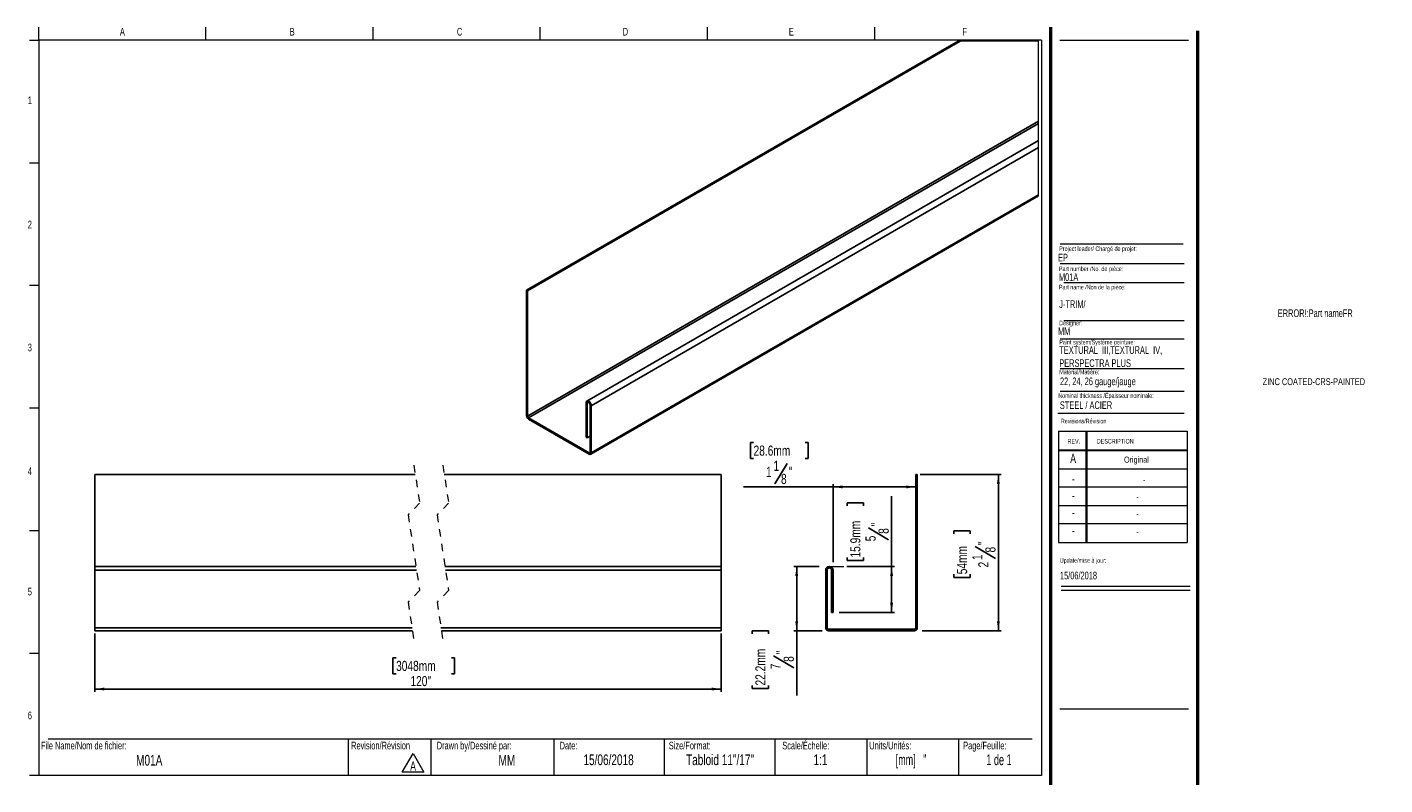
# Model space of a CAD drawing. Header units: inches. Extents: x 0.5 to 42.2, y 0.4 to 26.2.
import ezdxf

# ---------------------------------------------------------------- set-up
doc = ezdxf.new("R2010")
doc.units = ezdxf.units.IN
doc.header["$MEASUREMENT"] = 0
doc.linetypes.add('HIDDEN', pattern=[0.075, 0.05, -0.025])
doc.layers.add('FORMAT', color=7, linetype='Continuous')
doc.styles.add('SLDTEXTSTYLE0', font='TXT', dxfattribs={"width": 0.7})
doc.styles.add('SLDTEXTSTYLE1', font='TXT', dxfattribs={"width": 0.633333})
doc.styles.add('SLDTEXTSTYLE2', font='TXT', dxfattribs={"width": 0.625})
doc.styles.add('SLDTEXTSTYLE3', font='TXT', dxfattribs={"width": 0.75})
doc.dimstyles.new('SLDDIMSTYLE0', dxfattribs={"dimtxt": 0.137795, "dimasz": 0.13, "dimexe": 0, "dimexo": 0.0625, "dimgap": 0.034449, "dimtad": 1, "dimdec": 6, "dimrnd": 1e-09, "dimzin": 12, "dimdsep": 46, "dimlunit": 5, "dimtxsty": 'SLDTEXTSTYLE3', "dimsah": 1, "dimcen": 0.09, "dimadec": 0, "dimazin": 3, "dimtfac": 1, "dimtofl": 0, "dimtmove": 0, "dimatfit": 3, "dimfxl": 1, "dimfrac": 2, "dimtolj": 1, "dimtzin": 12, "dimarcsym": 0})
doc.dimstyles.new('SLDDIMSTYLE1', dxfattribs={"dimtxt": 0.137795, "dimasz": 0.13, "dimexe": 0, "dimexo": 0.0625, "dimgap": 0.034449, "dimtad": 1, "dimrnd": 1e-09, "dimzin": 12, "dimdsep": 46, "dimlunit": 5, "dimtxsty": 'SLDTEXTSTYLE3', "dimsah": 1, "dimcen": 0.09, "dimadec": 0, "dimazin": 3, "dimtfac": 1, "dimtofl": 0, "dimtmove": 0, "dimatfit": 3, "dimfxl": 1, "dimfrac": 2, "dimtolj": 1, "dimtzin": 12, "dimarcsym": 0})

# ---------------------------------------------------------------- blocks, each defined once
blk = doc.blocks.new('SW_NOTE_0')
at = {"color": 0, "linetype": 'Continuous', "lineweight": 0}
for p, q in [((-0.098, 0.015), (0.049, 0.269)), ((0.049, 0.269), (0.196, 0.015)), ((0.196, 0.015), (-0.098, 0.015))]:
    blk.add_line(p, q, dxfattribs=at)
at = {"color": 0, "linetype": 'Continuous', "lineweight": 0, "insert": (0.049, 0.161), "char_height": 0.125, "attachment_point": 2, "style": 'SLDTEXTSTYLE0'}
blk.add_mtext('A', dxfattribs=at)
blk = doc.blocks.new('SW_NOTE_1')
at = {"layer": 'FORMAT', "color": 0, "char_height": 0.10417, "attachment_point": 1, "style": 'SLDTEXTSTYLE0'}
for s, insert in [('TEXTURAL  III,TEXTURAL  IV,', (0, 0.134)), ('PERSPECTRA PLUS', (0, -0.044))]:
    blk.add_mtext(s, dxfattribs=dict(at, insert=insert))
blk = doc.blocks.new('_D')
at = {"layer": 'FORMAT'}
for p, q in [((11.232, 3.362), (10.886, 3.362)), ((10.925, 3.362), (10.925, 2.487)), ((10.322, 2.444), (10.322, 2.486)), ((10.322, 2.486), (10.541, 2.486)), ((10.541, 2.486), (10.541, 2.444)), ((11.271, 2.487), (10.886, 2.487)), ((10.925, 2.487), (10.925, 1.608)), ((10.609, 2.148), (10.885, 1.982)), ((10.322, 1.743), (10.322, 1.701)), ((10.322, 1.701), (10.541, 1.701)), ((10.541, 1.701), (10.541, 1.743))]:
    blk.add_line(p, q, dxfattribs=at)
for points in [[(10.925, 3.362), (10.905, 3.232), (10.945, 3.232)], [(10.925, 2.487), (10.945, 2.617), (10.905, 2.617)]]:
    blk.add_solid(points, dxfattribs=at)
at = {"layer": 'FORMAT', "attachment_point": 1, "rotation": 90, "style": 'SLDTEXTSTYLE3'}
for s, insert, char_height in [('22.2mm', (10.363, 1.743), 0.1378), ('"', (10.65, 2.167), 0.138), ('7', (10.57, 1.963), 0.138), ('8', (10.748, 2.065), 0.138)]:
    blk.add_mtext(s, dxfattribs=dict(at, insert=insert, char_height=char_height))
blk = doc.blocks.new('_D_1')
at = {"layer": 'FORMAT'}
for p, q in [((12.215, 3.362), (12.215, 4.319)), ((11.612, 4.184), (11.612, 4.226)), ((11.612, 4.226), (11.831, 4.226)), ((11.831, 4.226), (11.831, 4.184)), ((11.899, 3.888), (12.175, 3.722)), ((11.605, 3.362), (12.255, 3.362)), ((11.612, 3.483), (11.612, 3.441)), ((11.612, 3.441), (11.831, 3.441)), ((11.831, 3.441), (11.831, 3.483)), ((12.215, 2.737), (12.215, 3.362)), ((11.501, 2.737), (12.255, 2.737))]:
    blk.add_line(p, q, dxfattribs=at)
for points in [[(12.215, 3.362), (12.195, 3.232), (12.235, 3.232)], [(12.215, 2.737), (12.235, 2.867), (12.195, 2.867)]]:
    blk.add_solid(points, dxfattribs=at)
at = {"layer": 'FORMAT', "attachment_point": 1, "rotation": 90, "style": 'SLDTEXTSTYLE3'}
for s, insert, char_height in [('15.9mm', (11.653, 3.483), 0.1378), ('"', (11.94, 3.907), 0.138), ('8', (12.038, 3.805), 0.138), ('5', (11.86, 3.703), 0.138)]:
    blk.add_mtext(s, dxfattribs=dict(at, insert=insert, char_height=char_height))
blk = doc.blocks.new('_D_2')
at = {"layer": 'FORMAT'}
for p, q in [((12.603, 4.612), (13.706, 4.612)), ((13.666, 4.612), (13.666, 2.487)), ((13.063, 3.803), (13.063, 3.845)), ((13.063, 3.845), (13.282, 3.845)), ((13.282, 3.845), (13.282, 3.803)), ((13.35, 3.634), (13.626, 3.469)), ((13.063, 3.255), (13.063, 3.213)), ((13.063, 3.213), (13.282, 3.213)), ((13.282, 3.213), (13.282, 3.255)), ((12.63, 2.487), (13.706, 2.487))]:
    blk.add_line(p, q, dxfattribs=at)
for points in [[(13.666, 4.612), (13.646, 4.482), (13.686, 4.482)], [(13.666, 2.487), (13.686, 2.617), (13.646, 2.617)]]:
    blk.add_solid(points, dxfattribs=at)
at = {"layer": 'FORMAT', "attachment_point": 1, "rotation": 90, "style": 'SLDTEXTSTYLE3'}
for s, insert, char_height in [('54mm', (13.104, 3.255), 0.1378), ('"', (13.391, 3.653), 0.138), ('1', (13.311, 3.449), 0.138), ('8', (13.489, 3.551), 0.138), ('2', (13.393, 3.348), 0.138)]:
    blk.add_mtext(s, dxfattribs=dict(at, insert=insert, char_height=char_height))
blk = doc.blocks.new('_D_3')
at = {"layer": 'FORMAT'}
for p, q in [((10.339, 5.046), (10.297, 5.046)), ((10.297, 5.046), (10.297, 4.827)), ((11.04, 5.046), (11.082, 5.046)), ((11.082, 5.046), (11.082, 4.827)), ((10.297, 4.827), (10.339, 4.827)), ((11.082, 4.827), (11.04, 4.827)), ((10.794, 4.759), (10.629, 4.483)), ((11.419, 4.443), (10.204, 4.443)), ((11.419, 3.42), (11.419, 4.482)), ((11.419, 4.443), (12.544, 4.443))]:
    blk.add_line(p, q, dxfattribs=at)
for points in [[(11.419, 4.443), (11.549, 4.423), (11.549, 4.463)], [(12.544, 4.443), (12.414, 4.463), (12.414, 4.423)]]:
    blk.add_solid(points, dxfattribs=at)
at = {"layer": 'FORMAT', "attachment_point": 1, "style": 'SLDTEXTSTYLE3'}
for s, insert, char_height in [('28.6mm', (10.339, 5.005), 0.1378), ('1', (10.61, 4.799), 0.138), ('1', (10.508, 4.716), 0.138), ('8', (10.712, 4.62), 0.138), ('"', (10.813, 4.718), 0.138)]:
    blk.add_mtext(s, dxfattribs=dict(at, insert=insert, char_height=char_height))
blk = doc.blocks.new('_D_4')
at = {"layer": 'FORMAT'}
for p, q in [((1.388, 2.448), (1.388, 1.655)), ((9.9, 2.448), (9.9, 1.655)), ((5.481, 2.12), (5.439, 2.12)), ((5.439, 2.12), (5.439, 1.901)), ((6.233, 2.12), (6.275, 2.12)), ((6.275, 2.12), (6.275, 1.901)), ((5.439, 1.901), (5.481, 1.901)), ((6.275, 1.901), (6.233, 1.901)), ((1.388, 1.695), (9.9, 1.695))]:
    blk.add_line(p, q, dxfattribs=at)
for points in [[(1.388, 1.695), (1.518, 1.675), (1.518, 1.715)], [(9.9, 1.695), (9.77, 1.715), (9.77, 1.675)]]:
    blk.add_solid(points, dxfattribs=at)
at = {"layer": 'FORMAT', "char_height": 0.1378, "attachment_point": 1, "style": 'SLDTEXTSTYLE3'}
for s, insert in [('3048mm', (5.481, 2.078)), ('120"', (5.676, 1.872))]:
    blk.add_mtext(s, dxfattribs=dict(at, insert=insert))

msp = doc.modelspace()

# ---------------------------------------------------------------- linework, layer by layer
at = {"color": 7, "linetype": 'Continuous', "lineweight": 18}
for p, q in [((0.6262516, 10.5170732), (0.6262516, 10.6939449)), ((2.8970849, 10.5170732), (2.8970849, 10.6939449)), ((5.1679183, 10.5170732), (5.1679183, 10.6939449)), ((7.4387516, 10.5170732), (7.4387516, 10.6939449)), ((9.7095849, 10.6939449), (9.7095849, 10.5170732)), ((11.9804183, 10.6939449), (11.9804183, 10.5170732)), ((0.5012516, 10.5170732), (0.6262516, 10.5170732)), ((14.2512516, 10.5170732), (0.6262516, 10.5170732)), ((0.6262516, 10.5170732), (0.6262516, 0.5170732)), ((14.2512516, 10.5170732), (14.2512516, 0.5170732)), ((14.5012516, 10.5170732), (16.2512516, 10.5170732)), ((0.5012516, 8.8504065), (0.6262516, 8.8504065)), ((14.5052809, 7.4796461), (16.192868, 7.4796461)), ((14.5578273, 7.2228331), (16.192868, 7.2228331)), ((0.5012516, 7.1837398), (0.6262516, 7.1837398)), ((14.5578273, 6.7072972), (16.192868, 6.7072972)), ((14.5052809, 6.4574028), (16.192868, 6.4574028)), ((14.5052809, 6.0531641), (16.192868, 6.0531641)), ((14.5052809, 5.7453132), (16.192868, 5.7453132)), ((0.5012516, 5.5170732), (0.6262516, 5.5170732)), ((14.4754278, 5.446808), (16.192868, 5.446808)), ((14.4811999, 5.1987495), (16.2311999, 5.1987495)), ((14.4811999, 5.1987495), (14.4811999, 3.6887495)), ((14.8561999, 5.1987495), (14.8561999, 3.6887495)), ((14.8661999, 5.1987495), (14.8661999, 3.6887495)), ((16.2311999, 5.1987495), (16.2311999, 3.6887495)), ((14.4811999, 4.9487495), (16.2311999, 4.9487495)), ((14.4811999, 4.9387495), (16.2311999, 4.9387495)), ((14.4811999, 4.6887495), (16.2311999, 4.6887495)), ((16.2311999, 4.4387495), (14.4811999, 4.4387495)), ((14.4811999, 4.1887495), (16.2311999, 4.1887495)), ((16.2311999, 3.9387495), (14.4811999, 3.9387495)), ((0.5012516, 3.8504065), (0.6262516, 3.8504065)), ((14.4811999, 3.6887495), (16.2311999, 3.6887495)), ((14.5215385, 3.094666), (16.2715385, 3.094666)), ((14.5215385, 3.0386495), (16.2715385, 3.0386495)), ((0.5012516, 2.1837398), (0.6262516, 2.1837398)), ((0.7512516, 1.0170732), (14.1262516, 1.0170732)), ((4.8316802, 1.0170732), (4.8316802, 0.5170732)), ((5.9539324, 1.0170732), (5.9539324, 0.5170732)), ((7.6262516, 1.0170732), (7.6262516, 0.5170732)), ((9.1262516, 1.0170732), (9.1262516, 0.5170732)), ((10.6262516, 1.0170732), (10.6262516, 0.5170732)), ((11.8762516, 1.0170732), (11.8762516, 0.5170732)), ((13.1262516, 1.0170732), (13.1262516, 0.5170732)), ((0.6262516, 0.5170732), (0.5012516, 0.5170732)), ((14.2512516, 0.5170732), (0.6262516, 0.5170732))]:
    msp.add_line(p, q, dxfattribs=at)
at = {"color": 7, "linetype": 'Continuous', "lineweight": 50}
for p, q in [((14.3762516, 10.6939449), (14.3762516, 0.3920732)), ((16.3762516, 0.3920732), (16.3762516, 10.6420732))]:
    msp.add_line(p, q, dxfattribs=at)
at = {"color": 7, "linetype": 'Continuous', "lineweight": 25}
for p, q in [((7.2535312, 7.1167983), (13.1198016, 10.5033254)), ((7.2676721, 7.1086344), (13.148088, 10.5033254)), ((7.2676721, 5.4056335), (14.2117821, 9.4143837)), ((7.281367, 5.3819089), (14.2117821, 9.3827534)), ((14.2117821, 9.1543362), (8.0735222, 5.6107931)), ((8.1338777, 5.5470819), (14.2117821, 9.055782)), ((8.1257208, 4.8875565), (14.2117821, 8.400964)), ((8.1338777, 4.9055834), (14.2117821, 8.4142835)), ((7.2535312, 7.1167983), (7.2535312, 5.4137974)), ((7.2535312, 7.1167983), (7.2676721, 7.1086344)), ((7.2676721, 7.1086344), (7.2676721, 5.4056335)), ((8.0631688, 5.5879017), (8.0631688, 5.1183907)), ((8.0773096, 5.5797377), (8.0773096, 5.1102267)), ((8.1197369, 4.9137473), (8.1197369, 5.5552458)), ((8.1338777, 4.9055834), (8.1338777, 5.5470819)), ((7.281367, 5.3819089), (8.1060372, 4.9058368)), ((7.281367, 5.3655787), (8.1060372, 4.8895065)), ((8.0773096, 5.1102267), (8.0631688, 5.1183907)), ((8.0773096, 5.1102267), (8.1197369, 5.1347186)), ((1.3884321, 4.6119971), (5.7415611, 4.6119971)), ((1.3884321, 4.6119971), (1.3884321, 3.3619971)), ((6.135264, 4.6119971), (9.8999497, 4.6119971)), ((9.8999497, 4.6119971), (9.8999497, 3.3619971)), ((12.564034, 4.6119971), (12.544034, 4.6119971)), ((12.544034, 4.6119971), (12.544034, 2.5263672)), ((12.564034, 4.6119971), (12.564034, 2.5263672)), ((5.7511213, 3.3619971), (1.3884321, 3.3619971)), ((1.3884321, 3.3119971), (1.3884321, 3.3619971)), ((9.8999497, 3.3619971), (6.1448195, 3.3619971)), ((9.8999497, 3.3119971), (9.8999497, 3.3619971)), ((1.3884321, 3.3119971), (5.758762, 3.3119971)), ((1.3884321, 2.5263672), (1.3884321, 3.3119971)), ((6.1524649, 3.3119971), (9.8999497, 3.3119971)), ((9.8999497, 2.5263672), (9.8999497, 3.3119971)), ((11.319034, 2.5263672), (11.319034, 3.3119971)), ((11.339034, 2.5263672), (11.339034, 3.3119971)), ((11.399034, 3.3119971), (11.399034, 2.7369971)), ((11.419034, 3.3119971), (11.419034, 2.7369971)), ((11.399034, 2.7369971), (11.419034, 2.7369971)), ((1.3884321, 2.5263672), (5.6973223, 2.5263672)), ((1.3884321, 2.4869971), (1.3884321, 2.5263672)), ((1.3884321, 2.4869971), (5.7033391, 2.4869971)), ((6.0910205, 2.5263672), (9.8999497, 2.5263672)), ((6.0970419, 2.4869971), (9.8999497, 2.4869971)), ((9.8999497, 2.4869971), (9.8999497, 2.5263672)), ((12.5246639, 2.5069971), (11.3584041, 2.5069971)), ((12.5246639, 2.4869971), (11.3584041, 2.4869971))]:
    msp.add_line(p, q, dxfattribs=at)
at = {"color": 8, "linetype": 'Continuous', "lineweight": 25}
for p, q in [((8.0773096, 5.5797377), (8.098528, 5.5919872)), ((8.1060372, 4.9058368), (8.1197369, 4.913745))]:
    msp.add_line(p, q, dxfattribs=at)
at = {"color": 7, "linetype": 'HIDDEN', "lineweight": 18}
for p, q in [((5.722452, 4.7369971), (5.8011922, 4.2219872)), ((6.1161528, 4.7369971), (6.194893, 4.2219872)), ((5.8011922, 4.2219872), (5.6437119, 4.0645069)), ((5.6437119, 4.0645069), (5.8011922, 3.0344872)), ((6.194893, 4.2219872), (6.0374127, 4.0645069)), ((6.0374127, 4.0645069), (6.194893, 3.0344872)), ((5.8011922, 3.0344872), (5.6437119, 2.8770069)), ((6.194893, 3.0344872), (6.0374127, 2.8770069)), ((5.6437119, 2.8770069), (5.722452, 2.3619971)), ((6.0374127, 2.8770069), (6.1161528, 2.3619971))]:
    msp.add_line(p, q, dxfattribs=at)
at = {"color": 7, "linetype": 'Continuous', "lineweight": 18, "flags": 128}
msp.add_lwpolyline([(14.2117821, 8.400964), (14.2117821, 8.4142835), (14.2117821, 9.055782), (14.2117821, 9.1543362), (14.2117821, 9.3827534), (14.2117821, 9.4143837), (14.2117821, 10.5033254), (13.148088, 10.5033254), (13.1198016, 10.5033254)], dxfattribs=at)
at = {"color": 7, "linetype": 'Continuous', "lineweight": 25, "flags": 128}
for points in [[(8.1338777, 5.5470819), (8.1311885, 5.5642593), (8.1235244, 5.5819295), (8.112054, 5.5974009), (8.0985233, 5.6083198), (8.0849925, 5.6130224), (8.0735222, 5.6107931), (8.065858, 5.6019721), (8.0631688, 5.5879017)], [(8.1197369, 5.5552458), (8.1181224, 5.5655523), (8.113523, 5.5761544), (8.1066379, 5.5854377), (8.0985233, 5.5919872), (8.0904039, 5.5948102), (8.0835235, 5.5934726), (8.0789241, 5.5881809), (8.0773096, 5.5797377)]]:
    msp.add_lwpolyline(points, dxfattribs=at)
at = {"color": 7, "linetype": 'Continuous', "lineweight": 25}
for centre, radius, start, end in [((7.3139633, 5.4165399), 0.0604943, 182.59832842, 237.39584369), ((7.2974239, 5.4069928), 0.0297829, 182.6159029, 237.37550048), ((8.1113846, 4.9123939), 0.0084612, 230.80230058, 9.2040166), ((8.1169046, 4.9028317), 0.0171948, 230.80099742, 9.20853826), ((11.369034, 3.3119971), 0.05, 0, 180), ((11.369034, 3.3119971), 0.03, 0, 180), ((11.3584041, 2.5263672), 0.0393701, 180, 270), ((11.3584041, 2.5263672), 0.0193701, 180, 270), ((12.5246639, 2.5263672), 0.0393701, 270, 0), ((12.5246639, 2.5263672), 0.0193701, 270, 0)]:
    msp.add_arc(centre, radius, start, end, dxfattribs=at)
at = {"layer": 'FORMAT', "color": 250, "lineweight": 18, "true_color": 0x454545}
msp.add_line((14.5052809, 7.7477891), (16.1756542, 7.7477891), dxfattribs=at)
at = {"layer": 'FORMAT', "lineweight": 18}
for p, q in [((11.369034, 3.3619971), (11.5659366, 3.3619971)), ((14.5012516, 1.4265536), (16.2512516, 1.4265536))]:
    msp.add_line(p, q, dxfattribs=at)

# ---------------------------------------------------------------- block references
at = {"color": 7, "linetype": 'Continuous', "lineweight": 0}
msp.add_blockref('SW_NOTE_0', (5.6629239, 0.5500403), dxfattribs=at)
at = {"layer": 'FORMAT'}
msp.add_blockref('SW_NOTE_1', (14.4936793, 6.2219515), dxfattribs=at)

# ---------------------------------------------------------------- texts
at = {"color": 7, "linetype": 'Continuous', "lineweight": 0}
for s, insert, char_height, attachment_point, style in [('A', (1.7614258, 10.6839024), 0.1041667, 2, 'SLDTEXTSTYLE0'), ('B', (4.0695891, 10.6839024), 0.1041667, 2, 'SLDTEXTSTYLE0'), ('C', (6.3441318, 10.6839024), 0.1041667, 2, 'SLDTEXTSTYLE0'), ('D', (8.5974733, 10.6839024), 0.1041667, 2, 'SLDTEXTSTYLE0'), ('E', (10.8526565, 10.6839024), 0.1041667, 2, 'SLDTEXTSTYLE0'), ('F', (13.2074254, 10.6839024), 0.1041667, 2, 'SLDTEXTSTYLE0'), ('1', (0.5037246, 9.7518248), 0.1041667, 2, 'SLDTEXTSTYLE0'), ('2', (0.5037246, 8.0618626), 0.1041667, 2, 'SLDTEXTSTYLE0'), ('EP', (14.4770103, 7.6126145), 0.10416667, 1, 'SLDTEXTSTYLE0'), ('Project leader/ Chargé de projet:', (14.4927736, 7.7128037), 0.0625, 1, 'SLDTEXTSTYLE0'), ('Part number /No. de pièce:', (14.4892638, 7.4395042), 0.0625, 1, 'SLDTEXTSTYLE0'), ('M01A', (14.4892638, 7.3462932), 0.10416667, 1, 'SLDTEXTSTYLE0'), ('Designer:', (14.4927736, 6.7027068), 0.0625, 1, 'SLDTEXTSTYLE0'), ('MM', (14.4770103, 6.6115619), 0.10416667, 1, 'SLDTEXTSTYLE0'), ('3', (0.5037246, 6.3910002), 0.1041667, 2, 'SLDTEXTSTYLE0'), ('Paint system/Système peinture:', (14.4936793, 6.4423393), 0.0625, 1, 'SLDTEXTSTYLE0'), ('ZINC COATED-CRS-PAINTED', (17.2579034, 5.920721), 0.09375, 1, 'SLDTEXTSTYLE0'), ('Nominal thickness /Épaisseur nominale:', (14.4802784, 5.7152135), 0.0625, 1, 'SLDTEXTSTYLE0'), ('STEEL / ACIER', (14.5019361, 5.6065758), 0.104166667, 1, 'SLDTEXTSTYLE0'), ('Revisions/Révision', (14.5156012, 5.3694188), 0.0625, 1, 'SLDTEXTSTYLE0'), ('REV.', (14.6062312, 5.0951297), 0.0625, 1, 'SLDTEXTSTYLE0'), ('DESCRIPTION', (15.0041424, 5.0951297), 0.0625, 1, 'SLDTEXTSTYLE0'), ('A', (14.6820414, 4.8942809), 0.125, 2, 'SLDTEXTSTYLE0'), ('Original', (15.5419694, 4.8554617), 0.08333333, 2, 'SLDTEXTSTYLE0'), ('4', (0.5037246, 4.7085424), 0.1041667, 2, 'SLDTEXTSTYLE0'), ('-', (14.6833579, 4.6174037), 0.125, 2, 'SLDTEXTSTYLE0'), ('-', (15.6471739, 4.5785845), 0.0833333, 2, 'SLDTEXTSTYLE0'), ('-', (14.6833579, 4.3881653), 0.125, 2, 'SLDTEXTSTYLE0'), ('-', (15.5556728, 4.3493461), 0.0833333, 2, 'SLDTEXTSTYLE0'), ('-', (14.6833579, 4.1569001), 0.125, 2, 'SLDTEXTSTYLE0'), ('-', (15.5556728, 4.118081), 0.0833333, 2, 'SLDTEXTSTYLE0'), ('-', (14.6833579, 3.9142956), 0.125, 2, 'SLDTEXTSTYLE0'), ('-', (15.5556728, 3.8754764), 0.0833333, 2, 'SLDTEXTSTYLE0'), ('Update/mise à jour:', (14.5009021, 3.4746831), 0.0625, 1, 'SLDTEXTSTYLE0'), ('15/06/2018', (14.5029298, 3.2903145), 0.10416667, 1, 'SLDTEXTSTYLE0'), ('5', (0.5037246, 3.0715769), 0.1041667, 2, 'SLDTEXTSTYLE0'), ('6', (0.5037246, 1.3878409), 0.1041667, 2, 'SLDTEXTSTYLE0'), ('File Name/Nom de fichier:', (0.6549319, 0.9786785), 0.104166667, 1, 'SLDTEXTSTYLE0'), ('Revision/Révision', (4.8700984, 0.9786785), 0.104166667, 1, 'SLDTEXTSTYLE0'), ('Drawn by/Dessiné par:', (6.0332993, 0.9786785), 0.104166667, 1, 'SLDTEXTSTYLE0'), ('Date:', (7.7035091, 0.9786785), 0.10416667, 1, 'SLDTEXTSTYLE0'), ('Size/Format:', (9.1875093, 0.9786785), 0.104166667, 1, 'SLDTEXTSTYLE0'), ('Scale/Échelle:', (10.7293877, 0.9786785), 0.104166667, 1, 'SLDTEXTSTYLE0'), ('Units/Unités:', (11.9111167, 0.9786785), 0.104166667, 1, 'SLDTEXTSTYLE0'), ('Page/Feuille:', (13.1879976, 0.9786785), 0.104166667, 1, 'SLDTEXTSTYLE0'), ('M01A', (2.1262718, 0.7993968), 0.14583333, 2, 'SLDTEXTSTYLE0'), ('MM', (6.9863934, 0.7993968), 0.14583333, 2, 'SLDTEXTSTYLE0'), ('15/06/2018', (8.3687858, 0.805962), 0.14583333, 2, 'SLDTEXTSTYLE0'), ('Tabloid 11"/17"', (9.8831067, 0.805962), 0.145833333, 2, 'SLDTEXTSTYLE0'), ('1:1', (11.2474421, 0.805962), 0.14583333, 2, 'SLDTEXTSTYLE0'), ('[mm]   "', (12.4789981, 0.805962), 0.14583333, 2, 'SLDTEXTSTYLE2'), ('1 de 1', (13.6742198, 0.805962), 0.14583333, 2, 'SLDTEXTSTYLE1')]:
    msp.add_mtext(s, dxfattribs=dict(at, insert=insert, char_height=char_height, attachment_point=attachment_point, style=style))
at = {"layer": 'FORMAT', "attachment_point": 1, "style": 'SLDTEXTSTYLE0'}
for s, insert, char_height in [('Part name /Non de la pièce:', (14.4892638, 7.1904184), 0.0625), ('J-TRIM/', (14.4927736, 6.9807117), 0.10416667), ('ERROR!:Part nameFR', (17.4635608, 6.8566723), 0.104166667), ('Material/Matière:', (14.4936793, 6.0368173), 0.0625), ('22, 24, 26 gauge/jauge', (14.503118, 5.9304258), 0.104166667)]:
    msp.add_mtext(s, dxfattribs=dict(at, insert=insert, char_height=char_height))

# ---------------------------------------------------------------- dimensions: what is measured, and where the dimension line sits
at = {"layer": 'FORMAT'}
dim = msp.add_linear_dim(base=(12.544034, 4.4427329), p1=(11.419034, 3.3119971), p2=(12.544034, 4.6119971), dimstyle='SLDDIMSTYLE0', dxfattribs=at)
dim.commit()
dim.dimension.update_dxf_attribs({"geometry": '_D_3', "text_midpoint": (10.6891128, 4.4427329), "dimtype": 160})
for base, p1, p2, picture, middle in [((13.6663962, 2.4869971), (12.564034, 4.6119971), (12.5246639, 2.4869971), '_D_2', (13.6663962, 3.5287777)), ((12.2153761, 3.3619971), (11.419034, 2.7369971), (11.5659366, 3.3619971), '_D_1', (12.2153761, 3.8334079)), ((10.9253332, 2.4869971), (11.369034, 3.3619971), (11.3584041, 2.4869971), '_D', (10.9253332, 2.0932963))]:
    dim = msp.add_linear_dim(base=base, p1=p1, p2=p2, angle=90, dimstyle='SLDDIMSTYLE0', dxfattribs=at)
    dim.commit()
    dim.dimension.update_dxf_attribs({"geometry": picture, "text_midpoint": middle, "dimtype": 160})
dim = msp.add_linear_dim(base=(9.8999478, 1.6945963), p1=(1.388434, 2.4869971), p2=(9.8999478, 2.4869971), text='120"', dimstyle='SLDDIMSTYLE1', dxfattribs=at)
dim.commit()
dim.dimension.update_dxf_attribs({"geometry": '_D_4', "text_midpoint": (5.8572811, 1.6945963), "dimtype": 160})

doc.saveas('drawing.dxf')
